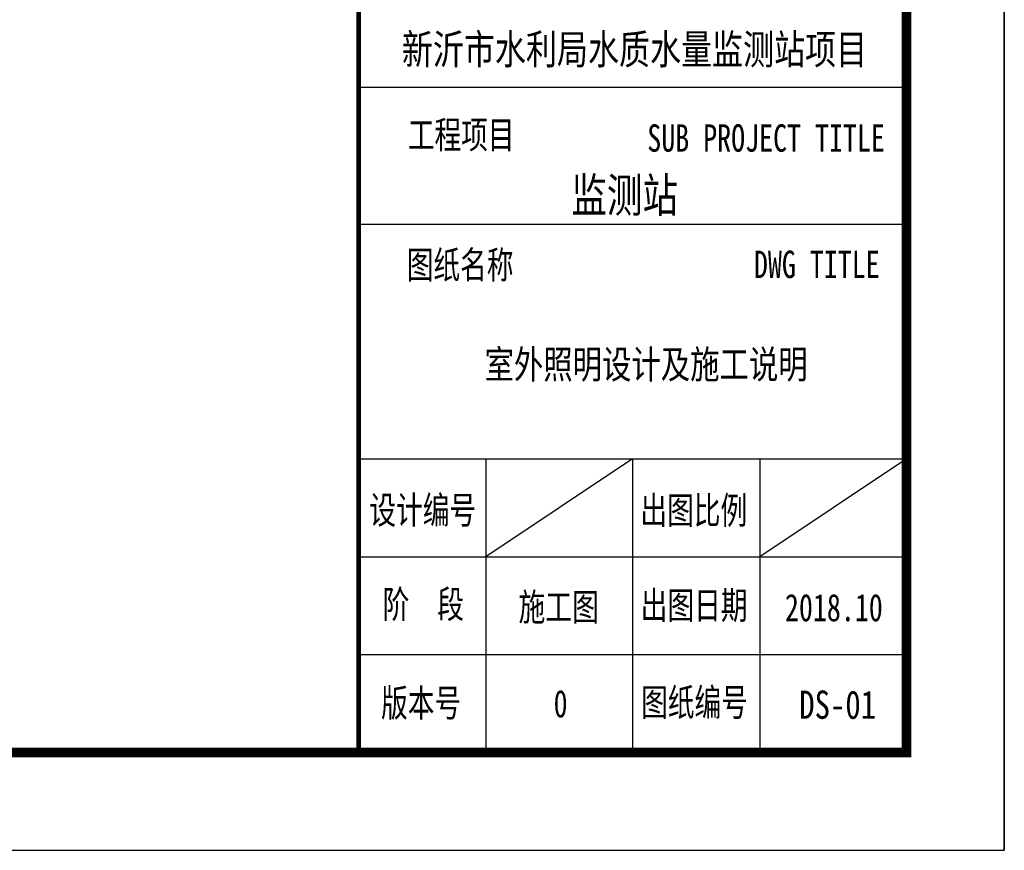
# Model space of a CAD drawing. Extents: x 499396 to 499732, y 3804753 to 3804872.
# Tile 27 of 41: x 499712 to 499732, y 3804753 to 3804770. Entities that reach past the tile are written whole.
import ezdxf
from ezdxf.enums import TextEntityAlignment as Align

# ---------------------------------------------------------------- set-up
doc = ezdxf.new("R2010")
doc.units = 0
doc.layers.get('0').update_dxf_attribs({"linetype": 'CONTINUOUS'})
doc.layers.add('PUB_TITLE', color=4, linetype='CONTINUOUS')
doc.layers.add('TK', color=7, linetype='CONTINUOUS')
doc.styles.add('-宋体', font='txt', dxfattribs={"width": 0.8})
doc.styles.add('TKHZ1', font='txt', dxfattribs={"width": 0.8})

# ---------------------------------------------------------------- blocks, each defined once
blk = doc.blocks.new('wrtgtg')
at = {"color": 4}
for p, q in [((7804, -4841), (7804, 52559)), ((7804, -2434), (7804, -2434)), ((2146, -4841), (7804, -4841))]:
    blk.add_line(p, q, dxfattribs=at)
at = {"color": 251}
for p, q in [((5004, -1841), (3504, -2841)), ((7804, -1841), (6304, -2841))]:
    blk.add_line(p, q, dxfattribs=at)
at = {"layer": 'PUB_TITLE'}
for p, q in [((8804, 53559), (8804, -5841)), ((7804, -4841), (7804, 52559)), ((2204, 1959), (7804, 1959)), ((2204, 559), (7804, 559)), ((2204, -1841), (7804, -1841)), ((3504, -1841), (3504, -4841)), ((5004, -1841), (5004, -4841)), ((6304, -1841), (6304, -4841)), ((2204, -2841), (7804, -2841)), ((2204, -3841), (7804, -3841))]:
    blk.add_line(p, q, dxfattribs=at)
blk.add_lwpolyline([(-75296, -5841), (8804, -5841), (8804, 53559), (-75296, 53559)], close=True, dxfattribs=at)
at = {"layer": 'PUB_TITLE', "const_width": 100}
blk.add_lwpolyline([(-72796, -4841), (7804, -4841), (7804, 52559), (-72796, 52559)], close=True, dxfattribs=at)
at = {"layer": 'PUB_TITLE', "const_width": 50}
blk.add_lwpolyline([(2204, -4841), (2204, 52559)], dxfattribs=at)
at = {"layer": 'TK'}
for s, height, style, width, p in [('新沂市水利局水质水量监测站项目', 304.92, 'TKHZ1', 0.8, (5024, 2192)), ('监测站', 350, 'TKHZ1', 0.8, (4923, 680)), ('2018.10', 280, '-宋体', 0.75, (7062, -3501))]:
    blk.add_text(s, height=height, dxfattribs=dict(at, style=style, width=width)).set_placement(p, align=Align.CENTER)
at = {"layer": 'TK', "style": '-宋体', "width": 0.75}
for s, p in [('工程项目', (3252, 1473)), ('SUB PROJECT TITLE', (6369, 1438))]:
    blk.add_text(s, height=280, dxfattribs=at).set_placement(p, align=Align.MIDDLE)
for s, p in [('图纸名称', (2695, 2)), ('DWG TITLE', (6245, 7, 0)), ('设计编号', (2313, -2504, 0)), ('出图比例', (5084, -2507, 0)), ('阶  段', (2449, -3467, 0)), ('施工图', (3839, -3495, 0)), ('出图日期', (5087, -3478, 0)), ('版本号', (2433, -4475, 0)), ('0', (4197, -4483, 0)), ('图纸编号', (5091, -4469, 0))]:
    blk.add_text(s, height=280, dxfattribs=at).set_placement(p)

msp = doc.modelspace()

# ---------------------------------------------------------------- block references
at = {"xscale": 0.002, "yscale": 0.002, "zscale": 0.002}
msp.add_blockref('wrtgtg', (499714.511, 3804764.859), dxfattribs=at)

# ---------------------------------------------------------------- texts
at = {"layer": 'TK', "style": 'TKHZ1', "width": 0.8}
for s, p in [('室外照明设计及施工说明', (499724.796, 3804762.82)), ('DS-01', (499728.713, 3804755.864))]:
    msp.add_text(s, height=0.5775, dxfattribs=at).set_placement(p, align=Align.CENTER)

doc.saveas('drawing.dxf')
